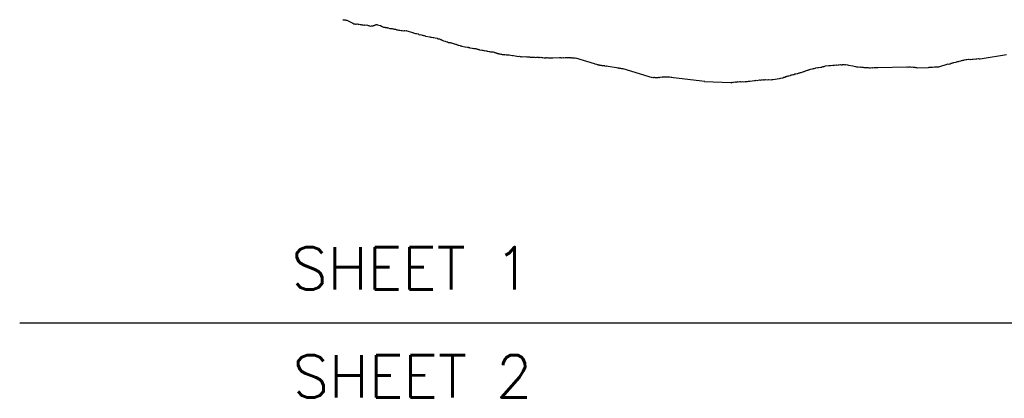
# Model space of a CAD drawing. Header units: feet. Extents: x 30669 to 99318, y 4696 to 26220.
# Tile 15 of 128: x 76293 to 77687, y 13720 to 14256. Entities that reach past the tile are written whole.
import ezdxf

# ---------------------------------------------------------------- set-up
doc = ezdxf.new("R2010")
doc.units = ezdxf.units.FT
doc.header["$LTSCALE"] = 600
doc.header["$MEASUREMENT"] = 0
doc.layers.add('ELTWR', color=2, linetype='CONTINUOUS')
doc.layers.add('SSV', color=4, linetype='CONTINUOUS')
doc.styles.add('L100', font='simplex', dxfattribs={"height": 60})

msp = doc.modelspace()

# ---------------------------------------------------------------- linework, layer by layer
at = {"layer": 'ELTWR', "elevation": -54.7}
msp.add_lwpolyline([(76750.6, 14255.3), (76750.8, 14255.7), (76751.1, 14255.4), (76753.3, 14255.8), (76753.7, 14255.5), (76754.8, 14255.1), (76756.3, 14255.1), (76758.1, 14254.2), (76764.5, 14251), (76766.3, 14250.1), (76767.5, 14249.8), (76768.3, 14249.6), (76768.7, 14249.4), (76768.9, 14249.7), (76769.2, 14249.5), (76771.4, 14249.8), (76772.1, 14249.3), (76772.9, 14249.2), (76773.5, 14249.3), (76775.2, 14249), (76775.8, 14249), (76776.6, 14248.9), (76777.3, 14248.4), (76778.4, 14248.6), (76779.2, 14248.4), (76779.5, 14248.2), (76781.2, 14248.5), (76781.8, 14248), (76783.5, 14248.3), (76785.2, 14248), (76786.4, 14247.6), (76787.3, 14247.4), (76788.4, 14247), (76790.2, 14246.7), (76791, 14247.1), (76791.8, 14247), (76793.5, 14247.2), (76793.7, 14247.6), (76794, 14247.3), (76794.3, 14247.6), (76794.8, 14247.7), (76795, 14248), (76795.4, 14247.8), (76795.6, 14248.1), (76796.1, 14248.2), (76796.4, 14248.5), (76796.7, 14248.3), (76797.2, 14248.9), (76797.5, 14248.7), (76797.7, 14249), (76798.3, 14249.1), (76798.6, 14248.9), (76798.8, 14249.2), (76799.8, 14248.5), (76801.5, 14248.2), (76803.9, 14247.4), (76806.3, 14246.1), (76808.1, 14245.3), (76809.9, 14245), (76810.5, 14244.5), (76811.6, 14244.7), (76812.5, 14244.5), (76813.6, 14244.7), (76813.9, 14244.4), (76814.8, 14244.3), (76817.1, 14243.5), (76818.9, 14243.2), (76820.3, 14243.2), (76821.5, 14242.8), (76822.3, 14242.6), (76823.2, 14242.5), (76824.9, 14242.2), (76826.1, 14241.8), (76827, 14241.6), (76828.4, 14241.6), (76829.9, 14241), (76831.3, 14240.9), (76833, 14240.6), (76834.5, 14240.5), (76836.2, 14240.2), (76837.8, 14240.5), (76838.5, 14240), (76840.7, 14240.4), (76841.3, 14239.9), (76843, 14239.6), (76849, 14237.7), (76849.8, 14237.5), (76850.5, 14237.1), (76851.7, 14236.7), (76853.4, 14236.4), (76854.6, 14236), (76857.2, 14235.6), (76858.1, 14234.9), (76859.3, 14234.5), (76860.4, 14234.6), (76862.8, 14233.9), (76863.6, 14233.7), (76864.8, 14233.3), (76865.7, 14233.2), (76866.9, 14232.8), (76867.5, 14232.3), (76873.6, 14231.3), (76874.8, 14230.9), (76875.9, 14231.1), (76878.5, 14230.6), (76878.8, 14230.4), (76879.3, 14230.5), (76881.1, 14230.2), (76881.4, 14229.9), (76884, 14229.5), (76884.9, 14228.8), (76885.8, 14228.7), (76887.2, 14228.6), (76888.4, 14228.2), (76889, 14227.7), (76889.9, 14227.6), (76891.2, 14226.7), (76892, 14226.5), (76893, 14225.8), (76895.6, 14225.4), (76896.2, 14224.9), (76898, 14224.6), (76898.3, 14224.4), (76899.1, 14224.2), (76899.8, 14223.7), (76902.4, 14223.3), (76903.6, 14222.9), (76904.4, 14222.8), (76905.6, 14222.4), (76907.3, 14222.1), (76908, 14221.6), (76908.8, 14221.5), (76910, 14221.1), (76910.9, 14220.9), (76911.5, 14220.5), (76912.7, 14220.1), (76913.6, 14219.9), (76914.8, 14219.6), (76916.5, 14219.3), (76917.1, 14218.8), (76918, 14218.6), (76919.2, 14218.3), (76923.5, 14217.5), (76923.8, 14217.3), (76927.3, 14216.7), (76927.9, 14216.8), (76928.5, 14216.3), (76929, 14216.4), (76929.9, 14216.2), (76930.2, 14216), (76933.7, 14215.4), (76934.2, 14215.5), (76936, 14215.2), (76936.3, 14215), (76937.2, 14214.8), (76938.3, 14215), (76939.1, 14214.8), (76939.8, 14214.4), (76940.6, 14214.2), (76941.5, 14214.1), (76942.4, 14213.9), (76942.7, 14213.7), (76943.5, 14213.5), (76944.2, 14213.1), (76947.6, 14212.5), (76948.7, 14212.6), (76951.1, 14211.9), (76952.2, 14212), (76953.4, 14211.6), (76954.3, 14211.5), (76955.1, 14211.3), (76957.7, 14210.9), (76958.1, 14210.7), (76959.8, 14210.4), (76960.3, 14210.5), (76961.2, 14210.3), (76961.8, 14210.4), (76963.5, 14210.1), (76964.7, 14209.7), (76965.3, 14209.2), (76966.2, 14209.1), (76967, 14208.9), (76967.9, 14208.8), (76968.2, 14208.6), (76969.1, 14208.4), (76969.7, 14207.9), (76970.3, 14208), (76971.1, 14207.9), (76971.5, 14207.6), (76972.3, 14207.5), (76972.6, 14207.3), (76973.5, 14207.1), (76974.1, 14207.2), (76974.9, 14207), (76975.2, 14206.8), (76976.1, 14206.7), (76976.7, 14206.7), (76977, 14206.5), (76977.8, 14206.4), (76978.9, 14206.5), (76979.3, 14206.3), (76980.1, 14206.1), (76981.2, 14206.3), (76982.1, 14206.2), (76982.4, 14205.9), (76984.1, 14206.2), (76984.9, 14206), (76985.8, 14205.9), (76986.3, 14206), (76990.7, 14205.2), (76991.2, 14205.3), (76991.9, 14204.8), (76992.4, 14204.9), (76996.8, 14204.2), (76997.3, 14204.3), (76999.9, 14203.8), (77000.5, 14203.9), (77001.6, 14203.5), (77002.5, 14203.4), (77003.6, 14203.5), (77005.3, 14203.2), (77008.6, 14203.7), (77011.2, 14203.3), (77011.8, 14203.4), (77012.7, 14203.2), (77013, 14203), (77013.2, 14203.3), (77014.1, 14203.2), (77014.6, 14203.2), (77014.9, 14203), (77015.8, 14202.9), (77016.4, 14202.9), (77018.1, 14202.6), (77018.6, 14202.7), (77019.5, 14202.6), (77020.6, 14202.7), (77020.9, 14202.5), (77022, 14202.7), (77022.3, 14202.4), (77022.9, 14202.5), (77023.8, 14202.4), (77025.4, 14202.6), (77026.3, 14202.5), (77026.8, 14202.6), (77027.7, 14202.4), (77028.2, 14202.5), (77029.1, 14202.3), (77030.2, 14202.5), (77031.1, 14202.4), (77032.2, 14202.5), (77032.5, 14202.3), (77033, 14202.4), (77033.4, 14202.2), (77033.9, 14202.2), (77035.6, 14201.9), (77036.2, 14202), (77037.1, 14201.9), (77037.6, 14202), (77038.2, 14202), (77038.7, 14202.1), (77039.6, 14202), (77040.1, 14202.1), (77041, 14201.9), (77041.5, 14202), (77043.3, 14201.7), (77044.4, 14201.9), (77045.3, 14201.7), (77045.8, 14201.8), (77046.7, 14201.6), (77047.8, 14201.8), (77057.3, 14202.1), (77057.8, 14202.2), (77058.7, 14202.1), (77059.3, 14202.2), (77059.6, 14201.9), (77060.4, 14201.8), (77062.6, 14202.1), (77063, 14201.9), (77065.2, 14202.2), (77073, 14202.3), (77073.3, 14202), (77074.2, 14201.9), (77075.3, 14202.1), (77075.6, 14201.8), (77076.7, 14202), (77077, 14201.8), (77077.6, 14201.8), (77077.9, 14201.6), (77078.5, 14201.7), (77078.8, 14201.5), (77079.9, 14201.6), (77106.7, 14193.6), (77107.3, 14193.2), (77109.9, 14192.7), (77110.6, 14192.2), (77111.1, 14192.3), (77112, 14192.2), (77112.3, 14191.9), (77112.9, 14192), (77113.7, 14191.9), (77114, 14191.6), (77114.9, 14191.5), (77115.5, 14191.6), (77116.3, 14191.4), (77116.6, 14191.2), (77117.5, 14191), (77117.8, 14190.8), (77118.4, 14190.9), (77119.2, 14190.7), (77119.8, 14190.8), (77120.7, 14190.7), (77121.2, 14190.8), (77121.5, 14190.5), (77123.3, 14190.2), (77123.8, 14190.3), (77126.4, 14189.9), (77138.2, 14188), (77140, 14187.7), (77140.5, 14187.8), (77141.2, 14187.3), (77141.7, 14187.4), (77142.6, 14187.3), (77142.9, 14187), (77144, 14187.2), (77144.6, 14186.7), (77145.2, 14186.8), (77146, 14186.7), (77146.6, 14186.7), (77146.9, 14186.5), (77188.5, 14174), (77189.6, 14174.2), (77190.5, 14174), (77191, 14174.1), (77191.3, 14173.9), (77192.1, 14174.3), (77193, 14174.1), (77193.3, 14173.9), (77194.4, 14174), (77195.3, 14173.9), (77196.9, 14174.1), (77197.5, 14174.2), (77198.3, 14174.1), (77198.7, 14173.8), (77199.2, 14173.9), (77200, 14174.3), (77202.7, 14174.7), (77203.6, 14174.6), (77204.4, 14175), (77204.9, 14175.1), (77206.7, 14174.8), (77207.8, 14175), (77208.6, 14174.8), (77210.3, 14175.1), (77211.2, 14174.9), (77211.5, 14174.7), (77213.1, 14174.9), (77215.7, 14174.5), (77216.3, 14174.6), (77218.9, 14174.1), (77263.1, 14168.5), (77262.8, 14168.1), (77299.9, 14166.7), (77300.8, 14166.6), (77301.6, 14167), (77302.1, 14167.1), (77303, 14166.9), (77303.8, 14167.3), (77306, 14167.7), (77306.8, 14167.5), (77307.9, 14167.7), (77308.8, 14167.5), (77309.6, 14167.9), (77310.7, 14168.1), (77311.6, 14168), (77312.7, 14168.1), (77313.5, 14168), (77314.6, 14168.1), (77315.5, 14168), (77316.6, 14168.2), (77317.5, 14168), (77320.2, 14168.4), (77321.1, 14168.3), (77322.2, 14168.4), (77323.6, 14168.4), (77325.2, 14168.6), (77326.9, 14168.9), (77333.5, 14169.9), (77334.9, 14169.8), (77336.2, 14170.3), (77337.4, 14169.9), (77340.7, 14170.4), (77342.5, 14170.1), (77343.2, 14170.5), (77343.8, 14170.6), (77344.3, 14170.7), (77345.4, 14170.9), (77346.3, 14170.7), (77346.9, 14170.8), (77347.7, 14170.7), (77348.5, 14171.1), (77349.4, 14170.9), (77352.2, 14170.8), (77353.3, 14170.9), (77357.6, 14170.7), (77358.7, 14170.9), (77359.8, 14171.1), (77369.1, 14172.5), (77370.5, 14173), (77373.8, 14173.5), (77375.3, 14174.3), (77376.4, 14174.5), (77378.8, 14175.7), (77379.6, 14175.5), (77380.4, 14175.9), (77381.5, 14176.1), (77382.3, 14176.5), (77384.5, 14176.8), (77385.5, 14177.5), (77387.2, 14177.8), (77388.5, 14178.3), (77389.6, 14178.4), (77390.9, 14178.9), (77392, 14179.1), (77394.2, 14179.4), (77395, 14179.8), (77396.1, 14180), (77396.9, 14180.4), (77398, 14180.6), (77398.8, 14181), (77399.7, 14180.8), (77402, 14182), (77402.6, 14182.1), (77403.3, 14182.5), (77403.9, 14182.6), (77404.7, 14183), (77405.2, 14183.1), (77406, 14183.5), (77407.1, 14183.6), (77408.7, 14184.4), (77409.2, 14184.5), (77410, 14184.9), (77410.6, 14185), (77411.3, 14185.4), (77412.2, 14185.3), (77413, 14185.7), (77415.2, 14186), (77416, 14186.4), (77417.1, 14186.6), (77418.2, 14186.7), (77419.5, 14187.2), (77420.6, 14187.4), (77421.9, 14187.9), (77423.4, 14187.8), (77424.1, 14188.2), (77427.4, 14188.7), (77428.3, 14188.5), (77429.9, 14189.4), (77430.7, 14189.2), (77431.5, 14189.6), (77432.1, 14189.7), (77433.2, 14189.9), (77434, 14190.3), (77438.9, 14191), (77439.8, 14190.9), (77441.2, 14190.8), (77444.5, 14191.3), (77445.4, 14191.1), (77446.1, 14191.5), (77447, 14191.4), (77449.2, 14191.7), (77450.1, 14191.6), (77452.3, 14191.9), (77453.1, 14191.8), (77455.3, 14192.1), (77456.2, 14192), (77457.6, 14191.9), (77458.4, 14192.3), (77459.5, 14192.5), (77460.4, 14192.3), (77462.1, 14192), (77462.9, 14192.4), (77465.5, 14192), (77466.7, 14191.6), (77472.8, 14190.5), (77474.8, 14190), (77476.5, 14189.7), (77478, 14189.1), (77479.5, 14189), (77480.6, 14189.2), (77483.2, 14188.7), (77483.7, 14188.8), (77485.4, 14188.5), (77486.5, 14188.7), (77487.4, 14188.5), (77488.6, 14188.2), (77490.3, 14187.9), (77491.4, 14188), (77492.3, 14187.9), (77493.4, 14188), (77494.8, 14188), (77496, 14187.6), (77497.1, 14187.8), (77498, 14187.6), (77500.2, 14188), (77501, 14187.8), (77503.2, 14188.1), (77504.1, 14188), (77506.3, 14188.3), (77507.2, 14188.2), (77508.3, 14188.3), (77549.3, 14189), (77550.1, 14188.8), (77551.5, 14188.7), (77552.6, 14188.9), (77553.5, 14188.8), (77554.6, 14188.9), (77556.3, 14188.6), (77557.4, 14188.8), (77558.6, 14188.4), (77559.7, 14188.6), (77560.6, 14188.4), (77561.8, 14188), (77562.9, 14188.2), (77564.1, 14187.8), (77580, 14188.3), (77581.1, 14188.5), (77582.6, 14188.4), (77584.8, 14188.7), (77585.6, 14188.6), (77588.4, 14189), (77589.8, 14188.9), (77590.7, 14188.8), (77592.9, 14189.1), (77593.7, 14189), (77594.8, 14189.1), (77608, 14193.1), (77608.9, 14193), (77610.2, 14193.4), (77610.8, 14193.5), (77612.1, 14194), (77613.2, 14194.2), (77614, 14194.6), (77615.1, 14194.8), (77615.9, 14195.2), (77619.2, 14195.7), (77619.9, 14196.1), (77621.3, 14196.5), (77622.4, 14196.7), (77623.7, 14197.2), (77625.9, 14197.5), (77626.7, 14197.9), (77627.8, 14198.1), (77628.6, 14198.5), (77630.2, 14198.7), (77631, 14199.1), (77633.2, 14199.5), (77634.6, 14199.4), (77636.8, 14199.8), (77637.7, 14199.6), (77638.8, 14199.8), (77639.7, 14199.6), (77641.9, 14200), (77643.3, 14199.9), (77647.1, 14200.5), (77648.6, 14200.4), (77650.8, 14200.7), (77651.9, 14200.4), (77653.4, 14200.3), (77656.1, 14200.7), (77690.7, 14206.5)], dxfattribs=at)
at = {"layer": 'SSV'}
msp.add_line((76292.8, 13826.4), (99318, 13826.4), dxfattribs=at)

# ---------------------------------------------------------------- texts
at = {"layer": 'SSV', "style": 'L100'}
for s, p in [('SHEET 1', (76677.6, 13873.7)), ('SHEET 2', (76679.4, 13720.7))]:
    msp.add_text(s, height=60, rotation=0.023, dxfattribs=at).set_placement(p)

doc.saveas('drawing.dxf')
